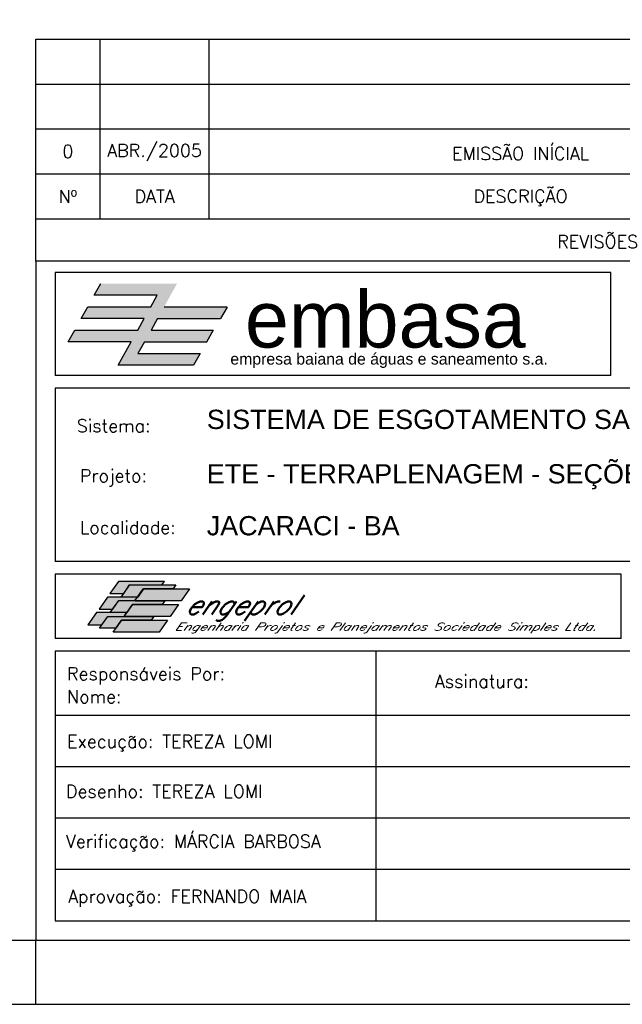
# Model space of a CAD drawing. Extents: x -1825 to 98, y 5678 to 6985.
# Tile 7 of 86: x -1172 to -1078, y 5678 to 5832. Entities that reach past the tile are written whole.
import ezdxf
from ezdxf.enums import TextEntityAlignment as Align

# ---------------------------------------------------------------- set-up
doc = ezdxf.new("R2010")
doc.units = 0
doc.header["$MEASUREMENT"] = 0
doc.layers.add('CARIMBO', color=7, linetype='CONTINUOUS')
doc.layers.add('PADRÃO', color=7, linetype='CONTINUOUS')
doc.styles.add('ISOCP', font='ARIAL.TTF')
doc.styles.add('ROMAMS', font='ROMANS.shx', dxfattribs={"height": 1.2})
doc.styles.add('ROMANS', font='romans.shx', dxfattribs={"height": 1.5})

msp = doc.modelspace()

# ---------------------------------------------------------------- hatches: boundary and pattern name
at = {"layer": 'CARIMBO'}
h = msp.add_hatch(color=162, dxfattribs=at)
h.dxf.hatch_style = 2
h.paths.add_polyline_path([(-1139.41, 5786.86), (-1149.23, 5786.86), (-1147.19, 5790.52), (-1159.09, 5790.52), (-1160.1, 5788.7), (-1150.29, 5788.7), (-1151.3, 5786.89), (-1161.11, 5786.89), (-1162.13, 5785.07), (-1152.31, 5785.07), (-1153.33, 5783.25), (-1163.14, 5783.25), (-1164.16, 5781.44), (-1154.34, 5781.44), (-1156.38, 5777.78), (-1144.62, 5777.78), (-1143.59, 5779.62), (-1147.19, 5779.62), (-1153.28, 5779.62), (-1152.26, 5781.44), (-1142.58, 5781.44), (-1141.56, 5783.25), (-1151.25, 5783.25), (-1150.23, 5785.07), (-1140.41, 5785.07)])
h = msp.add_hatch(color=82, dxfattribs=at)
h.paths.add_polyline_path([(-1157.66, 5742.24), (-1155.5, 5742.24), (-1154.59, 5743.56), (-1149.55, 5743.56), (-1149.16, 5744.12), (-1156.34, 5744.12)])
h.paths.add_polyline_path([(-1158.03, 5741.68), (-1159.35, 5739.81), (-1157.2, 5739.81), (-1156.27, 5741.13), (-1153.76, 5741.13), (-1153.37, 5741.68), (-1155.9, 5741.68)])
h.paths.add_polyline_path([(-1159.75, 5739.25), (-1161.07, 5737.37), (-1158.91, 5737.37), (-1158, 5738.67), (-1155.45, 5738.67), (-1155.06, 5739.25)])
h = msp.add_hatch(color=100, dxfattribs=at)
h.paths.add_polyline_path([(-1152.45, 5742.97), (-1147.8, 5742.97), (-1147.4, 5743.56), (-1154.57, 5743.56), (-1155.9, 5741.68), (-1153.37, 5741.68), (-1153.34, 5741.68)])
h.paths.add_polyline_path([(-1154.15, 5740.53), (-1149.5, 5740.53), (-1149.11, 5741.09), (-1153.74, 5741.09), (-1153.76, 5741.09), (-1153.73, 5741.13), (-1156.27, 5741.13), (-1157.59, 5739.25), (-1155.06, 5739.25), (-1155.04, 5739.25)])
h.paths.add_polyline_path([(-1155.86, 5738.08), (-1151.21, 5738.08), (-1150.82, 5738.65), (-1155.43, 5738.65), (-1155.45, 5738.65), (-1155.44, 5738.67), (-1157.98, 5738.67), (-1159.3, 5736.81), (-1156.73, 5736.81)])
h = msp.add_hatch(color=71, dxfattribs=at)
h.paths.add_polyline_path([(-1152.44, 5742.97), (-1153.33, 5741.68), (-1153.34, 5741.68), (-1153.73, 5741.13), (-1153.72, 5741.13), (-1153.74, 5741.09), (-1146.58, 5741.09), (-1145.26, 5742.97)])
h.paths.add_polyline_path([(-1148.27, 5738.65), (-1146.95, 5740.53), (-1154.13, 5740.53), (-1155.02, 5739.25), (-1155.04, 5739.25), (-1155.44, 5738.67), (-1155.41, 5738.67), (-1155.43, 5738.65)])
h.paths.add_polyline_path([(-1155.84, 5738.08), (-1156.73, 5736.81), (-1156.73, 5736.81), (-1157.16, 5736.2), (-1149.98, 5736.2), (-1148.66, 5738.08)])

# ---------------------------------------------------------------- linework, layer by layer
at = {"layer": 'CARIMBO', "color": 3}
for p, q in [((-1169.2, 5828.61), (-994.2, 5828.61)), ((-1169.2, 5821.61), (-994.2, 5821.61)), ((-1169.2, 5814.61), (-994.2, 5814.61)), ((-1036.2, 5715.22), (-1166.2, 5715.22)), ((-1036.2, 5707.22), (-1166.2, 5707.22)), ((-1036.2, 5699.22), (-1166.2, 5699.22))]:
    msp.add_line(p, q, dxfattribs=at)
at = {"layer": 'CARIMBO', "color": 6}
for p, q in [((-1169.2, 5794.02), (-1169.2, 5828.61)), ((-1169.2, 5794.02), (-1169.2, 5688.22)), ((-994.2, 5794.02), (-1169.2, 5794.02)), ((-1079.66, 5792.22), (-1166.2, 5792.22)), ((-1166.2, 5792.22), (-1166.2, 5776.22)), ((-1079.66, 5776.22), (-1079.66, 5792.22)), ((-1079.66, 5776.22), (-1166.2, 5776.22)), ((-1166.2, 5774.22), (-1166.2, 5747.22)), ((-997.2, 5774.22), (-1166.2, 5774.22)), ((-997.2, 5747.22), (-1166.2, 5747.22)), ((-1078.06, 5745.22), (-1166.2, 5745.22)), ((-1166.2, 5745.22), (-1166.2, 5735.22)), ((-1078.06, 5735.22), (-1078.06, 5745.22)), ((-1078.06, 5735.22), (-1166.2, 5735.22)), ((-1166.2, 5733.22), (-1166.2, 5691.22)), ((-1036.2, 5733.22), (-1166.2, 5733.22)), ((-1116.2, 5691.22), (-1116.2, 5733.22)), ((-1036.2, 5723.22), (-1166.2, 5723.22)), ((-1166.2, 5691.22), (-1036.2, 5691.22))]:
    msp.add_line(p, q, dxfattribs=at)
at = {"layer": 'CARIMBO', "color": 4}
for p, q in [((-1159.2, 5828.61), (-1159.2, 5800.61)), ((-1142.2, 5800.61), (-1142.2, 5828.61)), ((-1169.2, 5807.61), (-994.2, 5807.61)), ((-1169.2, 5800.61), (-994.2, 5800.61))]:
    msp.add_line(p, q, dxfattribs=at)
at = {"layer": 'CARIMBO', "color": 162}
for p, q in [((-1160.1, 5788.7), (-1159.09, 5790.52)), ((-1150.29, 5788.7), (-1160.1, 5788.7)), ((-1151.3, 5786.89), (-1150.29, 5788.7)), ((-1162.13, 5785.07), (-1161.11, 5786.89)), ((-1161.11, 5786.89), (-1151.3, 5786.89)), ((-1139.41, 5786.86), (-1149.23, 5786.86)), ((-1139.41, 5786.86), (-1140.41, 5785.07)), ((-1152.31, 5785.07), (-1162.13, 5785.07)), ((-1153.33, 5783.25), (-1152.31, 5785.07)), ((-1150.23, 5785.07), (-1151.25, 5783.25)), ((-1150.23, 5785.07), (-1140.41, 5785.07)), ((-1164.16, 5781.44), (-1163.14, 5783.25)), ((-1163.14, 5783.25), (-1153.33, 5783.25)), ((-1151.25, 5783.25), (-1141.56, 5783.25)), ((-1141.56, 5783.25), (-1142.59, 5781.41)), ((-1154.34, 5781.44), (-1164.16, 5781.44)), ((-1156.38, 5777.78), (-1154.34, 5781.44)), ((-1152.26, 5781.44), (-1153.28, 5779.62)), ((-1152.26, 5781.44), (-1142.58, 5781.44)), ((-1153.28, 5779.62), (-1147.19, 5779.62)), ((-1147.19, 5779.62), (-1143.59, 5779.62)), ((-1143.59, 5779.62), (-1144.62, 5777.78)), ((-1144.62, 5777.78), (-1156.38, 5777.78))]:
    msp.add_line(p, q, dxfattribs=at)
at = {"layer": 'CARIMBO', "color": 2, "linetype": 'CONTINUOUS'}
for points in [[(-1155.5, 5742.24), (-1154.59, 5743.56), (-1149.55, 5743.56), (-1149.16, 5744.12), (-1156.34, 5744.12), (-1157.66, 5742.24), (-1155.5, 5742.24)], [(-1147.8, 5742.97), (-1152.44, 5742.97), (-1153.33, 5741.68), (-1155.9, 5741.68), (-1154.57, 5743.56), (-1147.4, 5743.56), (-1147.8, 5742.97)], [(-1152.45, 5742.97), (-1145.26, 5742.97), (-1146.58, 5741.09), (-1153.76, 5741.09), (-1152.45, 5742.97)], [(-1153.37, 5741.68), (-1155.9, 5741.68), (-1158.03, 5741.68), (-1159.35, 5739.81), (-1157.2, 5739.81), (-1156.27, 5741.13), (-1153.76, 5741.13), (-1153.37, 5741.68)], [(-1149.5, 5740.53), (-1154.13, 5740.53), (-1155.02, 5739.25), (-1157.59, 5739.25), (-1156.27, 5741.13), (-1153.72, 5741.13), (-1153.74, 5741.09), (-1149.11, 5741.09), (-1149.5, 5740.53)], [(-1154.15, 5740.53), (-1146.95, 5740.53), (-1148.27, 5738.65), (-1155.45, 5738.65), (-1154.15, 5740.53)], [(-1158.91, 5737.37), (-1158, 5738.67), (-1155.45, 5738.67), (-1155.06, 5739.25), (-1159.75, 5739.25), (-1161.07, 5737.37), (-1158.91, 5737.37)], [(-1151.21, 5738.08), (-1155.84, 5738.08), (-1156.73, 5736.81), (-1159.3, 5736.81), (-1157.98, 5738.67), (-1155.41, 5738.67), (-1155.43, 5738.65), (-1150.82, 5738.65), (-1151.21, 5738.08)], [(-1155.86, 5738.08), (-1148.66, 5738.08), (-1149.98, 5736.2), (-1157.16, 5736.2), (-1155.86, 5738.08)]]:
    msp.add_lwpolyline(points, dxfattribs=at)
at = {"layer": 'PADRÃO', "color": 2}
msp.add_line((-1169.2, 5678.22), (-1169.2, 5688.22), dxfattribs=at)
msp.add_lwpolyline([(-1825.2, 6272.22), (-1825.2, 5678.22), (-984.2, 5678.22), (-984.2, 6272.22), (-1825.2, 6272.22)], dxfattribs=at)
at = {"layer": 'PADRÃO', "color": 1}
msp.add_lwpolyline([(-1800.2, 5688.22), (-994.2, 5688.22), (-994.2, 6262.22), (-1800.2, 6262.22)], close=True, dxfattribs=at)

# ---------------------------------------------------------------- texts
at = {"layer": 'CARIMBO', "color": 2, "style": 'ROMANS'}
for s, p in [('0', (-1164.2, 5811.11)), ('ABR./2005', (-1150.7, 5811.11)), ('EMISSÃO INÍCIAL', (-1093.7, 5811.11)), ('Nº', (-1164.2, 5804.11)), ('DESCRIÇÃO', (-1093.7, 5804.11)), ('DATA', (-1150.7, 5804.11)), ('REVISÕES', (-1081.7, 5797.32))]:
    msp.add_text(s, height=2, dxfattribs=at).set_placement(p, align=Align.MIDDLE)
at = {"layer": 'CARIMBO', "color": 162, "style": 'ISOCP'}
msp.add_text('empresa baiana de águas e saneamento s.a.', height=1.76, dxfattribs=at).set_placement((-1138.9, 5777.9), (-1089.46, 5777.9), align=Align.FIT)
at = {"layer": 'CARIMBO', "color": 2, "style": 'ROMANS'}
for s, p in [('Sistema:', (-1162.81, 5767.35)), ('Projeto:', (-1162.33, 5759.57)), ('Localidade:', (-1162.33, 5751.51)), ('Responsáveis Por:', (-1164.33, 5728.72)), ('Assinatura:', (-1107.06, 5727.54)), ('Nome:', (-1164.33, 5725.15)), ('Execução: TEREZA LOMI', (-1164.33, 5718.18)), ('Desenho: TEREZA LOMI', (-1164.5, 5710.39)), ('Verificação: MÁRCIA BARBOSA', (-1164.5, 5702.6)), ('Aprovação: FERNANDO MAIA', (-1164.16, 5694.05))]:
    msp.add_text(s, height=2, dxfattribs=at).set_placement(p)
at = {"layer": 'CARIMBO', "color": 74, "style": 'ROMAMS', "oblique": 35}
msp.add_text('engeprol', height=3, dxfattribs=at).set_placement((-1146.02, 5738.98))
at = {"layer": 'CARIMBO', "color": 3, "style": 'ROMAMS', "oblique": 35, "width": 1.121413}
msp.add_text('Engenharia Projetos e Planejamentos Sociedade Simples Ltda.', height=1.2, dxfattribs=at).set_placement((-1147.6, 5736.44), (-1081.92, 5736.44), align=Align.FIT)
at = {"layer": 'CARIMBO', "color": 162, "insert": (-1136.62, 5789.35), "char_height": 8.8, "width": 51.868, "attachment_point": 1}
msp.add_mtext('\\fArial|b0|i0|c0|p34;embasa', dxfattribs=at)
at = {"layer": 'CARIMBO', "color": 5, "char_height": 3, "width": 137.4, "attachment_point": 1}
for s, insert in [('\\fArial|b0|i0|c0|p34;SISTEMA DE ESGOTAMENTO SANITÁRIO', (-1142.57, 5770.86)), ('{\\fArial|b0|i0|c0|p34;ETE - TERRAPLENAGEM - SEÇÕES 07 A 10}', (-1142.57, 5762.38)), ('\\fArial|b0|i0|c0|p34;JACARACI - BA', (-1142.57, 5754.29))]:
    msp.add_mtext(s, dxfattribs=dict(at, insert=insert))

doc.saveas('drawing.dxf')
